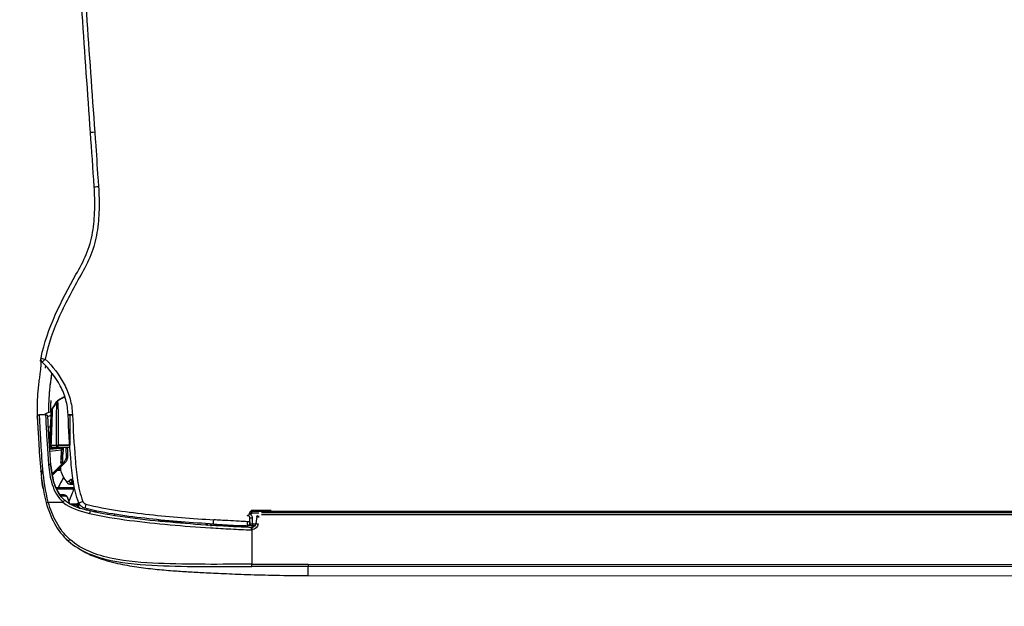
# Model space of a CAD drawing. Header units: millimetres. Extents: x 922208 to 1069538, y -182208 to -99877.
# Tile 14 of 256: x 975647 to 975903, y -180074 to -179922. Entities that reach past the tile are written whole.
import ezdxf
from ezdxf import colors
from ezdxf.entities.mleader import LeaderData, LeaderLine
from ezdxf.math import Vec2, Vec3

# ---------------------------------------------------------------- set-up
doc = ezdxf.new("R2010")
doc.units = ezdxf.units.MM
doc.header["$MEASUREMENT"] = 0
doc.layers.add('IS_KLIM Opis_Średnice', color=7, linetype='Continuous', lineweight=9)
doc.layers.add('IS_KLIM_urządzenia', color=3, linetype='Continuous')

# ---------------------------------------------------------------- blocks, each defined once
blk = doc.blocks.new('G$CFEA986A8')
at = {"layer": 'IS_KLIM_urządzenia', "linetype": 'Continuous'}
for p, q in [((2.71, 28.23), (3.1, 35.54)), ((3.1, 35.54), (3.1, 35.54)), ((3.24, 36.01), (3.24, 36.02)), ((3.24, 36.02), (3.24, 36.01)), ((2.74, 28.23), (2.74, 28.23)), ((3.03, 28.23), (3.03, 28.23)), ((4.22, 28.23), (4.22, 28.23)), ((4.55, 28.23), (4.55, 28.23)), ((2.73, 27.62), (4.82, 27.62)), ((2.74, 27.41), (5, 27.61)), ((5.25, 27.13), (2.77, 26.91)), ((3.18, 21.95), (5.57, 24.34)), ((5.93, 24.34), (3.22, 21.63)), ((5.57, 24.34), (5.44, 24.33)), ((5.57, 24.34), (5.85, 24.61)), ((5.93, 24.34), (5.57, 24.34)), ((6.02, 24.44), (5.93, 24.34)), ((46.34, 14.13), (46.34, 14)), ((50.7, 14.13), (46.34, 14.13)), ((46.52, 13.99), (46.52, 13.96)), ((46.52, 13.96), (921.55, 13.84)), ((46.52, 13.51), (46.52, 13.96)), ((48, 13.51), (46.52, 13.51)), ((47.59, 12.8), (47.38, 11.3)), ((48.58, 13.7), (919.48, 13.58)), ((919.48, 13.06), (48.58, 13.18)), ((46.64, 11.21), (47.36, 11.21)), ((46.64, 11.21), (46.64, 10.75)), ((47.11, 10.75), (46.64, 10.75)), ((46.54, 9.92), (46.54, 2.46)), ((58.74, 2.46), (909.33, 2.34)), ((58.73, 0), (909.33, -0.12)), ((909.33, 1.87), (58.74, 1.98)), ((58.74, 0), (58.74, 1.98))]:
    blk.add_line(p, q, dxfattribs=at)
for points in [[(37.64, 10.75, 0), (37.64, 10.76, 0), (37.64, 10.76, 0), (37.64, 10.77, 0), (37.64, 10.78, 0), (37.64, 10.79, 0), (37.64, 10.8, 0), (37.64, 10.81, 0), (37.64, 10.82, 0), (37.64, 10.83, 0), (37.64, 10.84, 0), (37.64, 10.84, 0), (37.65, 10.85, 0), (37.65, 10.86, 0), (37.65, 10.87, 0), (37.65, 10.88, 0), (37.65, 10.89, 0), (37.65, 10.9, 0), (37.65, 10.91, 0), (37.65, 10.92, 0), (37.65, 10.92, 0), (37.65, 10.93, 0), (37.65, 10.94, 0), (37.65, 10.95, 0), (37.65, 10.96, 0), (37.65, 10.97, 0), (37.65, 10.98, 0), (37.65, 10.99, 0), (37.65, 11, 0), (37.65, 11, 0), (37.65, 11.01, 0), (37.65, 11.02, 0), (37.65, 11.03, 0), (37.65, 11.04, 0), (37.65, 11.05, 0), (37.65, 11.06, 0), (37.65, 11.07, 0), (37.65, 11.08, 0), (37.65, 11.08, 0), (37.65, 11.09, 0), (37.65, 11.1, 0), (37.65, 11.11, 0), (37.65, 11.12, 0), (37.65, 11.13, 0), (37.66, 11.14, 0), (37.66, 11.15, 0), (37.66, 11.16, 0), (37.66, 11.16, 0), (37.66, 11.17, 0), (37.66, 11.18, 0), (37.66, 11.19, 0)], [(37.72, 10.74, 0), (37.72, 10.75, 0), (37.72, 10.76, 0), (37.72, 10.77, 0), (37.72, 10.78, 0), (37.72, 10.79, 0), (37.72, 10.79, 0), (37.72, 10.8, 0), (37.72, 10.81, 0), (37.72, 10.82, 0), (37.72, 10.83, 0), (37.73, 10.84, 0), (37.73, 10.85, 0), (37.73, 10.86, 0), (37.73, 10.87, 0), (37.73, 10.87, 0), (37.73, 10.88, 0), (37.73, 10.89, 0), (37.73, 10.9, 0), (37.73, 10.91, 0), (37.73, 10.92, 0), (37.73, 10.93, 0), (37.73, 10.94, 0), (37.73, 10.95, 0), (37.73, 10.95, 0), (37.73, 10.96, 0), (37.73, 10.97, 0), (37.73, 10.98, 0), (37.73, 10.99, 0), (37.73, 11, 0), (37.73, 11.01, 0), (37.73, 11.02, 0), (37.73, 11.03, 0), (37.73, 11.03, 0), (37.73, 11.04, 0), (37.73, 11.05, 0), (37.73, 11.06, 0), (37.73, 11.07, 0), (37.73, 11.08, 0), (37.73, 11.09, 0), (37.73, 11.1, 0), (37.73, 11.11, 0), (37.73, 11.11, 0), (37.73, 11.12, 0), (37.73, 11.13, 0), (37.74, 11.14, 0), (37.74, 11.15, 0), (37.74, 11.16, 0), (37.74, 11.17, 0), (37.74, 11.18, 0), (37.74, 11.19, 0)]]:
    blk.add_polyline3d(points, dxfattribs=at)
at = {"layer": 'IS_KLIM_urządzenia', "linetype": 'Continuous', "extrusion": (0, 0, -1)}
for centre, radius, start, end in [((-1.84, 46.94), 1, 314.7826, 11.7219), ((-0.53, 34.35), 0.5, 357.2068, 90), ((-1.83, 34.35), 0.5, 90, 177.181), ((-46.64, 11.25), 0.5, 270, 357), ((-46.39, 11.44), 1, 188, 264.2856), ((-46.39, 11.42), 1.5, 188, 264.2856)]:
    blk.add_arc(centre, radius, start, end, dxfattribs=at)
at = {"layer": 'IS_KLIM_urządzenia', "linetype": 'Continuous', "extrusion": (-1.54693e-05, -6.12303e-17, -1)}
blk.add_arc((-3.24, 28.23, -0.01), 0.498, 270, 359.4983, dxfattribs=at)
at = {"layer": 'IS_KLIM_urządzenia', "linetype": 'Continuous'}
for centre, start, end in [((2.5, 23.81), 5.1428, 5.6972), ((48.11, 12.87), 160.3327, 163.928), ((45.54, 11.27), 267.736, 0)]:
    blk.add_arc(centre, 0.5, start, end, dxfattribs=at)
for centre, major_axis, ratio, start_param, end_param in [((13.38, 84.28), (0.998, 0.07), 0.023762, 3.141593, 4.646623), ((1.84, 46.94), (0.979, -0.203), 0.056856, 3.141593, 4.651384), ((1.84, 46.94), (0.704, 0.71), 0.020204, 1.651706, 3.141593), ((7.71, 34.94), (-0.999, -0.049), 0.051256, 0, 1.514472), ((7.71, 34.9), (-0.999, -0.047), 0.051373, 0, 1.514578), ((3.38, 28.23), (0, -0.498), 0.705765, 4.721116, 6.283185), ((3.96, 27.4), (0.499, -0.033), 0.703948, 0.778487, 1.449237), ((6.36, 25.91), (0.25, 0.009), 0.004928, 6.283059, 7.845078), ((2.49, 23.87), (-0.498, -0.042), 0.40242, 3.141593, 4.712356), ((2.5, 23.81), (-0.498, -0.05), 0.399009, 3.140125, 4.706849), ((2.5, 23.81), (-0.498, -0.045), 0.399039, 3.141593, 4.710711), ((5.85, 24.61), (-0.177, 0.177), 0.009872, 3.141593, 4.709921), ((1.28, 22.79), (0.498, 0.048), 0.655613, 3.140676, 4.596546), ((6.84, 20.48), (0.38, 0.325), 0.906204, 2.398026, 3.130887), ((7.44, 20.5), (-0.376, 0.33), 0.885836, 0.804441, 2.115185), ((7.76, 20.85), (-0.367, 0.34), 0.8822, 0.840111, 2.138766), ((8.04, 20.89), (0.282, 0.413), 0.898755, 2.160862, 3.167773), ((5.72, 17.3), (0, 0.2), 0.576627, 4.721116, 6.283185), ((2.45, 15.93), (0.482, 0.133), 0.040619, 3.141593, 4.662666), ((5.63, 15.93), (-0.326, -0.379), 0.006066, 1.506881, 3.141593), ((6.49, 16.72), (0.192, 0.056), 0.184381, 5.301873, 6.283185), ((8.07, 15.3), (0, 0.2), 0.433029, 4.721116, 6.283185), ((8.86, 15.62), (0.19, -0.061), 0.210046, 2.527177, 3.153928), ((8.96, 15.32), (-0.191, 0.059), 0.212832, 4.135574, 5.657225), ((8.8, 14.85), (0.18, 0.087), 0.196125, 5.117147, 6.283185), ((9.97, 16.14), (-0.925, -0.381), 0.043497, 0, 1.508611), ((10.63, 15.55), (-0.263, -0.965), 0.021464, 4.784953, 6.283185), ((11.38, 13.51), (-0.117, -0.486), 0.019962, 3.141593, 4.771045), ((45.52, 13.53), (0.02, 0.5), 1, 3.141593, 4.708057), ((45.52, 13.53), (-0.02, -0.5), 0.999999, 0, 1.547993), ((45.57, 13.52), (-0.02, -0.5), 0.955746, 0, 1.547846), ((46.52, 13.46), (0.5, -0.017), 0.998628, 1.605655, 3.113607), ((46.52, 13.46), (-0.5, 0.017), 0.093825, 4.715665, 5.983293), ((48.08, 12.73), (0.495, -0.07), 0.051828, 3.141593, 4.719673), ((48.11, 12.87), (0.48, -0.138), 0.050296, 3.141584, 4.726878), ((39.42, 10.08), (0.996, -0.087), 0.841749, 1.62689, 2.181571), ((45.54, 11.73), (0.5, 0), 0.093428, 4.788501, 6.283185), ((46.57, 12.58), (0.499, 0.026), 0.09496, 3.141593, 4.707412), ((46.64, 11.25), (0.499, 0.026), 0.096366, 3.141593, 4.707339), ((47.87, 11.23), (0.495, -0.07), 0.051828, 3.141593, 4.719673), ((46.39, 9.94), (0, -0.5), 0.000142, 3.141593, 4.764749), ((46.54, 9.95), (0.05, -0.498), 0.005219, 3.141593, 4.764488), ((7.1, 7.87), (0.331, 0.375), 0.006851, 3.141593, 4.648558), ((46.54, 2.49), (0, 0.5), 0.000013, 3.173368, 4.660029)]:
    blk.add_ellipse(centre, major_axis=major_axis, ratio=ratio, start_param=start_param, end_param=end_param, dxfattribs=at)
at = {"layer": 'IS_KLIM_urządzenia', "linetype": 'Continuous', "extrusion": (0, 0, -1)}
for centre, major_axis, ratio, start_param, end_param in [((3.24, 28.23), (0.352, -0.352), 0.999998, 0.785397, 2.347467), ((48.58, 12.65), (-0.13, -1.08), 0.917565, 1.59215, 1.795783), ((-21.42, 382.85), (-1476.17, -4886.86), 0.031997, 4.778832, 4.778918), ((7.64, 474.84), (-1862.82, -6167.7), 0.025163, 4.780022, 4.78009), ((5.18, 514.21), (-1939.65, -6425.41), 0.026246, 4.782823, 4.782889)]:
    blk.add_ellipse(centre, major_axis=major_axis, ratio=ratio, start_param=start_param, end_param=end_param, dxfattribs=at)
at = {"layer": 'IS_KLIM_urządzenia', "linetype": 'Continuous'}
for points, degree in [([(11.56, 95.97), (10.36, 113.09), (9.16, 130.21), (7.97, 147.33)], 3), ([(8.86, 147.39), (10.07, 130.27), (11.28, 113.14), (12.48, 96.01)], 3), ([(12.48, 96.01), (11.99, 95.98), (11.56, 95.96), (11.56, 95.97)], 3), ([(12.38, 84.21), (12.11, 88.13), (11.83, 92.05), (11.56, 95.97)], 3), ([(0.77, 46.44), (0.76, 46.55), (0.76, 46.66), (0.78, 46.77)], 3), ([(0.77, 46.67), (0.75, 46.58), (0.77, 46.46)], 2), ([(0.78, 46.71), (0.77, 46.67)], 1), ([(0.77, 46.44), (0.77, 46.45), (0.77, 46.46), (0.77, 46.46)], 3), ([(1.12, 46.25), (0.98, 46.27), (0.82, 46.34), (0.77, 46.44)], 3), ([(1.81, 44.89), (1.84, 45.06), (1.87, 45.24), (1.9, 45.41)], 3), ([(4.44, 37.88), (4.99, 38.23), (5.55, 38.58), (6.17, 38.76)], 3), ([(4.44, 37.88), (4.99, 38.23), (5.55, 38.58), (6.17, 38.76)], 3), ([(4.44, 37.88), (4.95, 38.2), (5.46, 38.52), (6, 38.7)], 3), ([(4.44, 37.87), (4.94, 38.19), (5.46, 38.51), (6, 38.7)], 3), ([(6, 38.7), (5.7, 38.6), (5.4, 38.45), (5.12, 38.29)], 3), ([(6, 38.7), (5.79, 38.63), (5.59, 38.54)], 2), ([(2.99, 35.39), (2.99, 36.07), (2.97, 36.75), (2.96, 37.42)], 3), ([(3.24, 36.01), (3.59, 36.58), (3.94, 37.15), (4.28, 37.72)], 3), ([(4.28, 37.71), (3.76, 36.86), (3.24, 36)], 2), ([(4.28, 37.72), (4.28, 37.72), (4.28, 37.72), (4.28, 37.72)], 3), ([(4.29, 37.71), (4.33, 37.78), (4.38, 37.83), (4.44, 37.87)], 3), ([(4.44, 37.88), (4.44, 37.88), (4.44, 37.88), (4.44, 37.88)], 3), ([(4.44, 37.88), (4.44, 37.88), (4.44, 37.88), (4.44, 37.88)], 3), ([(5.12, 38.29), (4.79, 38.1), (4.45, 37.88)], 2), ([(1.83, 34.85), (1.4, 34.85), (0.96, 34.85), (0.53, 34.85)], 3), ([(2.31, 34.46), (2.54, 34.58), (2.78, 34.68), (3.03, 34.75)], 3), ([(2.71, 28.23), (3.1, 35.54)], 1), ([(3.1, 35.54), (2.71, 28.23)], 1), ([(3.1, 35.54), (2.71, 28.23)], 1), ([(2.81, 35.36), (2.86, 35.45), (2.91, 35.54), (2.97, 35.63)], 3), ([(3.24, 36.01), (3.16, 35.87), (3.11, 35.71), (3.1, 35.54)], 3), ([(3.1, 35.58), (3.1, 35.58)], 1), ([(3.1, 35.54), (3.1, 35.54), (3.1, 35.54), (3.1, 35.54)], 3), ([(3.1, 35.54), (3.1, 35.54), (3.1, 35.54), (3.1, 35.54)], 3), ([(0.12, 32.64), (0.12, 32.62), (0.12, 32.59), (0.12, 32.57)], 3), ([(2.92, 32.14), (2.76, 32.15), (2.6, 32.16), (2.45, 32.17)], 3), ([(2.92, 32.12), (2.76, 32.13), (2.61, 32.14), (2.45, 32.14)], 3), ([(3.24, 27.74), (2.98, 27.74), (2.74, 27.97), (2.74, 28.23)], 3), ([(3.24, 27.74), (2.98, 27.74), (2.74, 27.97), (2.74, 28.23)], 3), ([(3.24, 27.74), (2.98, 27.74), (2.75, 27.97), (2.74, 28.23)], 3), ([(3.01, 28.23), (3.4, 28.23), (3.8, 28.23), (4.2, 28.23)], 3), ([(3.03, 28.23), (3.43, 28.23), (3.82, 28.23), (4.22, 28.23)], 3), ([(3.99, 27.75), (3.99, 27.7), (3.99, 27.66), (4, 27.62)], 3), ([(4.47, 27.59), (4.48, 27.65), (4.48, 27.71), (4.49, 27.76)], 3), ([(4.81, 27.59), (4.82, 27.64), (4.82, 27.69), (4.82, 27.74)], 3), ([(4.95, 27.74), (4.95, 27.69), (4.94, 27.65), (4.94, 27.6)], 3), ([(7.11, 28.23), (7.11, 28.23)], 1), ([(5.25, 27.13), (5.19, 26.2), (5.13, 25.26), (5.07, 24.33)], 3), ([(6.61, 25.92), (6.61, 25.77), (6.62, 25.61), (6.62, 25.46)], 3), ([(6.62, 25.45), (6.62, 25.61), (6.61, 25.76), (6.61, 25.92)], 3), ([(2.47, 24.07), (2.47, 24.05), (2.48, 24.03), (2.48, 24.01)], 3), ([(2.99, 23.86), (2.99, 23.91)], 1), ([(2.99, 23.88), (2.99, 23.89), (2.99, 23.9), (2.99, 23.91)], 3), ([(3.07, 23), (3.04, 23.3), (3.01, 23.6), (2.99, 23.91)], 3), ([(6.54, 25.37), (6.57, 25.4), (6.59, 25.42), (6.62, 25.45)], 3), ([(6.62, 25.46), (6.62, 25.46), (6.62, 25.46), (6.62, 25.46)], 3), ([(6.62, 25.45), (6.62, 25.46), (6.62, 25.46), (6.62, 25.46)], 3), ([(0.78, 22.75), (0.79, 22.65), (0.8, 22.62)], 2), ([(4.39, 22.8), (4.65, 22.8), (4.92, 22.8), (5.18, 22.8)], 3), ([(5.15, 23), (4.96, 23), (4.77, 23), (4.59, 23)], 3), ([(6.36, 20.47), (5.9, 21.01), (5.56, 21.63), (5.3, 22.33)], 3), ([(1.29, 18.88), (1.16, 19.65), (1.04, 20.45), (0.94, 21.27)], 3), ([(6.48, 20.17), (6.66, 19.86), (7.06, 19.84)], 2), ([(7.29, 20.84), (7.18, 20.72), (7.08, 20.61), (6.97, 20.49)], 3), ([(7.06, 19.82), (7.74, 19.77)], 1), ([(7.39, 20.05), (7.49, 20.16), (7.6, 20.28), (7.71, 20.39)], 3), ([(7.71, 20.39), (7.78, 20.39), (7.86, 20.39), (7.93, 20.38)], 3), ([(5.61, 15.91), (7.22, 14.52), (9.31, 13.97), (11.36, 13.48)], 3), ([(11.49, 13.99), (9.53, 14.46), (7.5, 14.98), (5.96, 16.31)], 3), ([(6.61, 16.72), (6.73, 16.31), (6.86, 15.9), (7.01, 15.5)], 3), ([(7.11, 15.5), (6.95, 15.92), (6.81, 16.34), (6.68, 16.78)], 3), ([(7.51, 15.3), (7.73, 15.3), (7.94, 15.3), (8.16, 15.3)], 3), ([(8.59, 15.34), (8.64, 15.45), (8.68, 15.57), (8.71, 15.69)], 3), ([(8.82, 15.39), (8.78, 15.49), (8.74, 15.59), (8.71, 15.69)], 3), ([(8.82, 15.39), (8.8, 15.33), (8.78, 15.28), (8.77, 15.22)], 3), ([(8.92, 15.74), (8.89, 15.63), (8.85, 15.51), (8.82, 15.39)], 3), ([(8.93, 14.96), (8.99, 15.07), (9.04, 15.2), (9.08, 15.32)], 3), ([(9.21, 14.47), (9.13, 14.63), (9.05, 14.78), (8.98, 14.93)], 3), ([(9.08, 15.32), (9.1, 15.4), (9.13, 15.48), (9.15, 15.55)], 3), ([(10.84, 14.47), (10.8, 14.33), (10.76, 14.19), (10.72, 14.05)], 3), ([(12.42, 14.09), (12.38, 13.95), (12.34, 13.81)], 2), ([(12.41, 13.79), (12.43, 13.89), (12.46, 13.98), (12.48, 14.08)], 3), ([(12.7, 14.03), (12.67, 13.94), (12.65, 13.84), (12.63, 13.74)], 3), ([(12.84, 13.7), (12.86, 13.8), (12.89, 13.89), (12.91, 13.99)], 3), ([(16.78, 13.3), (16.75, 13.18), (16.72, 13.05), (16.69, 12.93)], 3), ([(46.34, 14.13), (46.34, 14.13), (46.34, 14.13), (46.34, 14.13)], 3), ([(46.52, 13.51), (46.52, 13.49), (46.52, 13.47), (46.52, 13.45)], 3), ([(38.2, 11.15), (38.2, 11.15), (38.23, 11.58), (38.26, 12.08)], 3), ([(38.51, 11.12), (38.5, 11.02), (38.49, 10.92), (38.48, 10.82)], 3), ([(39.02, 11.1), (39.26, 11.09), (39.51, 11.07), (39.75, 11.06)], 3), ([(43.76, 10.85), (44.25, 10.85), (44.75, 10.84), (45.24, 10.83)], 3), ([(46.39, 10.83), (46.18, 10.83), (45.97, 10.83), (45.75, 10.83)], 3), ([(46.49, 10.45), (46.45, 10.45), (46.42, 10.44), (46.39, 10.44)], 3), ([(6.63, 7.62), (6.47, 7.76), (6.31, 7.91), (6.16, 8.07)], 3), ([(46.54, 2.46), (50.6, 2.46), (54.67, 2.46), (58.74, 2.46)], 3), ([(58.74, 2.46), (58.74, 2.21), (58.74, 1.99), (58.74, 1.98)], 3)]:
    blk.add_open_spline(points, degree=degree, dxfattribs=at)
for points, knots in [([(12.48, 96.01), (12.48, 96.01), (12.48, 96.01), (12.53, 95.35), (12.58, 94.68), (12.81, 91.36), (13, 88.7), (13.23, 85.45), (13.27, 84.85), (13.31, 84.26)], [0, 0, 0, 0, 0.000005, 0.000005, 0.169628, 0.169628, 0.84812, 0.84812, 1, 1, 1, 1]), ([(0.86, 47.14), (2.21, 53.63), (5.22, 59.45), (9.22, 66.61), (10.01, 68.05), (11.28, 71.07), (11.73, 72.68), (12.3, 75.96), (12.44, 77.6), (12.52, 80.9), (12.49, 82.59), (12.38, 84.21)], [0, 0, 0, 0, 0.5, 0.5, 0.625, 0.625, 0.75, 0.75, 0.875, 0.875, 1, 1, 1, 1]), ([(13.31, 84.26), (13.43, 82.58), (13.45, 80.92), (13.38, 77.59), (13.25, 75.94), (12.69, 72.64), (12.26, 71.01), (11.03, 67.94), (10.25, 66.49), (7.83, 62.15), (6.23, 59.26), (3.53, 53.27), (2.44, 50.17), (1.77, 46.9)], [0, 0, 0, 0, 0.125, 0.125, 0.25, 0.25, 0.375, 0.375, 0.5, 0.5, 0.75, 0.75, 1, 1, 1, 1]), ([(0.79, 46.38), (0.81, 46.35), (0.83, 46.15), (0.82, 45.56), (0.75, 44.68), (0.59, 43.52), (0.41, 42.19), (0.23, 40.79), (0.06, 38.91), (-0.02, 36.7), (0.03, 34.49), (0.09, 33.16), (0.12, 32.58)], [0, 0, 0, 0, 0.12885, 0.245282, 0.335122, 0.40726, 0.471799, 0.536509, 0.604482, 0.745543, 0.884733, 1, 1, 1, 1]), ([(6.71, 34.89), (6.66, 35.97), (6.51, 37.05), (5.93, 39.13), (5.52, 40.14), (4.02, 42.98), (2.67, 44.7), (1.13, 46.23)], [0, 0, 0, 0, 0.25, 0.25, 0.5, 0.5, 1, 1, 1, 1]), ([(1.77, 46.9), (3.4, 45.28), (4.82, 43.46), (6.4, 40.45), (6.84, 39.38), (7.45, 37.17), (7.6, 36.03), (7.65, 34.88)], [0, 0, 0, 0, 0.5, 0.5, 0.75, 0.75, 1, 1, 1, 1]), ([(3.15, 43.79), (3.12, 43.57), (3.04, 42.96), (2.88, 41.81), (2.7, 40.4), (2.54, 38.56), (2.49, 36.85), (2.5, 35.65), (2.51, 35.23)], [0, 0, 0, 0, 0.089993, 0.237107, 0.37975, 0.527052, 0.833503, 1, 1, 1, 1]), ([(3.13, 43.63), (3.06, 43.24), (2.83, 41.75), (2.67, 40.26), (2.59, 39.15)], [0, 0, 0, 0, 0.261547, 1, 1, 1, 1]), ([(3.01, 37.92), (3, 37.79), (2.99, 37.66), (2.97, 37.49), (2.97, 37.46), (2.96, 37.42)], [0, 0, 0, 0, 0.794972, 0.794972, 1, 1, 1, 1]), ([(3.24, 36.01), (3.49, 36.42), (3.74, 36.82), (4.08, 37.39), (4.18, 37.55), (4.28, 37.72)], [0, 0, 0, 0, 0.711043, 0.711043, 1, 1, 1, 1]), ([(3.24, 36.01), (3.5, 36.43), (3.75, 36.85), (4.1, 37.41), (4.19, 37.57), (4.28, 37.72)], [0, 0, 0, 0, 0.731926, 0.731926, 1, 1, 1, 1]), ([(4.29, 37.71), (3.97, 37.19), (3.65, 36.67), (3.3, 36.1), (3.27, 36.06), (3.24, 36.01)], [0, 0, 0, 0, 0.917621, 0.917621, 1, 1, 1, 1]), ([(4.2, 28.23), (4.2, 29.24), (4.2, 30.24), (4.21, 32.24), (4.2, 33.27), (4.22, 35.2), (4.25, 36.11), (4.29, 37.36), (4.3, 37.7), (4.29, 37.71)], [0, 0, 0, 0, 0.25, 0.25, 0.5, 0.5, 0.75, 0.75, 1, 1, 1, 1]), ([(4.28, 37.72), (4.28, 37.72), (4.28, 37.72), (4.28, 37.72), (4.28, 37.72), (4.28, 37.72)], [0, 0, 0, 0, 0.500001, 0.500001, 1, 1, 1, 1]), ([(4.45, 37.88), (4.45, 37.88), (4.43, 37.87), (4.42, 37.86), (4.4, 37.84), (4.37, 37.82), (4.35, 37.8), (4.32, 37.76), (4.29, 37.72), (4.29, 37.72)], [0, 0, 0, 0, 0.029241, 0.088276, 0.151647, 0.25725, 0.525964, 0.992323, 1, 1, 1, 1]), ([(4.44, 37.88), (4.44, 37.88), (4.44, 37.88), (4.44, 37.88), (4.44, 37.88), (4.44, 37.88)], [0, 0, 0, 0, 0.593674, 0.593674, 1, 1, 1, 1]), ([(4.44, 37.87), (4.45, 37.85), (4.46, 37.53), (4.52, 36.29), (4.55, 35.36), (4.57, 33.39), (4.56, 32.34), (4.56, 30.29), (4.55, 29.26), (4.55, 28.23)], [0, 0, 0, 0, 0.25, 0.25, 0.5, 0.5, 0.75, 0.75, 1, 1, 1, 1]), ([(0.03, 34.32), (0.03, 34.32), (0.05, 33.82), (0.16, 31.93), (0.24, 30.52), (0.46, 27.06), (0.57, 24.97), (1, 20.5), (1.33, 18.12), (1.97, 15.8)], [0, 0, 0, 0, 0.25, 0.25, 0.5, 0.5, 0.75, 0.75, 1, 1, 1, 1]), ([(2.43, 15.91), (1.79, 18.29), (1.47, 20.73), (1.05, 25.3), (0.94, 27.43), (0.73, 30.97), (0.65, 32.4), (0.55, 34.34), (0.52, 34.85), (0.53, 34.85)], [0, 0, 0, 0, 0.25, 0.25, 0.5, 0.5, 0.75, 0.75, 1, 1, 1, 1]), ([(3.08, 35.41), (2.6, 35.32), (2.12, 35.16), (1.64, 34.89), (1.62, 34.88), (1.59, 34.86)], [0, 0, 0, 0, 0.948448, 0.948448, 1, 1, 1, 1]), ([(1.83, 34.85), (1.83, 34.85), (1.87, 33.81), (2.08, 30.02), (2.21, 27.26), (2.47, 24.07)], [0, 0, 0, 0, 0.5, 0.5, 1, 1, 1, 1]), ([(2.99, 23.91), (2.73, 26.99), (2.59, 29.69), (2.38, 33.37), (2.33, 34.37), (2.33, 34.37)], [0, 0, 0, 0, 0.500106, 0.500106, 1, 1, 1, 1]), ([(2.71, 28.23), (2.79, 29.71), (2.87, 31.19), (2.97, 33.03), (2.98, 33.41), (3.02, 34.12), (3.04, 34.46), (3.08, 35.26), (3.1, 35.51), (3.1, 35.54)], [0, 0, 0, 0, 0.5, 0.5, 0.625, 0.625, 0.75, 0.75, 1, 1, 1, 1]), ([(3.24, 36.01), (3.24, 35.99), (3.25, 35.75), (3.24, 34.97), (3.24, 34.63), (3.22, 33.9), (3.2, 33.49), (3.13, 31.47), (3.07, 29.85), (3.01, 28.23)], [0, 0, 0, 0, 0.25, 0.25, 0.375, 0.375, 0.5, 0.5, 1, 1, 1, 1]), ([(3.25, 36.01), (3.24, 36), (3.2, 35.94), (3.15, 35.84), (3.12, 35.72), (3.11, 35.65), (3.1, 35.62), (3.1, 35.62), (3.1, 35.62), (3.1, 35.62), (3.1, 35.61), (3.18, 36.23), (3.09, 35.5), (3.1, 35.58), (3.1, 35.58)], [0, 0, 0, 0, 0.004098, 0.020773, 0.033488, 0.040418, 0.042471, 0.042689, 0.042703, 0.042705, 0.042705, 0.045311, 0.81751, 1, 1, 1, 1]), ([(3.1, 35.54), (3.1, 35.58), (3.1, 35.55), (3.1, 35.54), (3.1, 35.54), (3.1, 35.54)], [0, 0, 0, 0, 0.5, 0.5, 1, 1, 1, 1]), ([(3.1, 35.54), (3.1, 35.54), (3.1, 35.54), (3.1, 35.54), (3.1, 35.54), (3.1, 35.54)], [0, 0, 0, 0, 0.501823, 0.501823, 1, 1, 1, 1]), ([(3.1, 35.54), (3.1, 35.54), (3.1, 35.54), (3.1, 35.54), (3.1, 35.54), (3.1, 35.54)], [0, 0, 0, 0, 0.497529, 0.497529, 1, 1, 1, 1]), ([(3.24, 36.01), (3.24, 36.01), (3.24, 36.01), (3.24, 36.01), (3.24, 36.01), (3.24, 36.01)], [0, 0, 0, 0, 0.266653, 0.266653, 1, 1, 1, 1]), ([(3.24, 36.01), (3.24, 36.01), (3.24, 36.01), (3.24, 36.01), (3.24, 36.01), (3.24, 36.01), (3.24, 36.01), (3.24, 36.01)], [0, 0, 0, 0, 0.156997, 0.156997, 0.784985, 0.784985, 1, 1, 1, 1]), ([(6.71, 34.85), (6.71, 34.85), (6.71, 34.85), (6.71, 34.86), (6.71, 34.88), (6.71, 34.89)], [0, 0, 0, 0, 0.001471, 0.001471, 1, 1, 1, 1]), ([(9.05, 15.75), (8.42, 17.27), (8.08, 18.84), (7.57, 22), (7.42, 23.6), (7.06, 28.42), (6.86, 31.65), (6.71, 34.85)], [0, 0, 0, 0, 0.25, 0.25, 0.5, 0.5, 1, 1, 1, 1]), ([(7.11, 34.81), (7.11, 34.78), (7.11, 34.74), (7.11, 33.65), (7.11, 32.55), (7.11, 30.39), (7.11, 29.31), (7.11, 28.23)], [0, 0, 0, 0, 0.017199, 0.017199, 0.508599, 0.508599, 1, 1, 1, 1]), ([(7.65, 34.88), (7.65, 34.88), (7.65, 34.88), (7.65, 34.87), (7.66, 34.86), (7.66, 34.84)], [0, 0, 0, 0, 0.001414, 0.001414, 1, 1, 1, 1]), ([(7.66, 34.84), (7.81, 31.68), (8, 28.52), (8.36, 23.79), (8.5, 22.21), (8.99, 19.1), (9.32, 17.56), (9.93, 16.07)], [0, 0, 0, 0, 0.5, 0.5, 0.75, 0.75, 1, 1, 1, 1]), ([(0.12, 32.67), (0.12, 32.66), (0.12, 32.66), (0.12, 32.65), (0.12, 32.65), (0.12, 32.64), (0.12, 32.64), (0.12, 32.64)], [0, 0, 0, 0, 0.491862, 0.491862, 0.745898, 0.745898, 1, 1, 1, 1]), ([(2.71, 28.23), (2.71, 28.23), (2.73, 28.23), (2.81, 28.23), (2.86, 28.23), (2.96, 28.23), (2.98, 28.23), (3.01, 28.23)], [0, 0, 0, 0, 0.429968, 0.429968, 0.860069, 0.860069, 1, 1, 1, 1]), ([(2.74, 28.23), (2.74, 28.23), (2.75, 28.23), (2.8, 28.23), (2.84, 28.23), (2.94, 28.23), (2.98, 28.23), (3.03, 28.23)], [0, 0, 0, 0, 0.311909, 0.311909, 0.74389, 0.74389, 1, 1, 1, 1]), ([(3.38, 27.74), (3.34, 27.74), (3.31, 27.74), (3.27, 27.74), (3.25, 27.74), (3.24, 27.74), (3.24, 27.74), (3.24, 27.74)], [0, 0, 0, 0, 0.429844, 0.429844, 0.859217, 0.859217, 1, 1, 1, 1]), ([(4.56, 27.74), (4.44, 27.74), (4.31, 27.74), (4.06, 27.74), (3.93, 27.74), (3.66, 27.74), (3.52, 27.74), (3.38, 27.74)], [0, 0, 0, 0, 0.316882, 0.316882, 0.640659, 0.640659, 1, 1, 1, 1]), ([(4.2, 28.23), (4.24, 28.23), (4.29, 28.23), (4.39, 28.23), (4.44, 28.23), (4.52, 28.23), (4.53, 28.23), (4.55, 28.23)], [0, 0, 0, 0, 0.437327, 0.437327, 0.874715, 0.874715, 1, 1, 1, 1]), ([(4.56, 27.74), (4.51, 27.74), (4.42, 27.76), (4.31, 27.88), (4.24, 28.04), (4.23, 28.17), (4.22, 28.23)], [0, 0, 0, 0, 0.28901, 0.499661, 0.756628, 1, 1, 1, 1]), ([(4.22, 28.23), (4.27, 28.23), (4.37, 28.23), (4.49, 28.23), (4.55, 28.23)], [0, 0, 0, 0, 0.500276, 1, 1, 1, 1]), ([(4.56, 27.74), (4.56, 27.74), (4.56, 27.74), (4.56, 27.75), (4.56, 27.76), (4.56, 27.78), (4.56, 27.8), (4.55, 27.84), (4.55, 27.86), (4.55, 27.9), (4.55, 27.93), (4.55, 27.98), (4.55, 28.01), (4.55, 28.1), (4.55, 28.16), (4.55, 28.23)], [0, 0, 0, 0, 0.125, 0.125, 0.25, 0.25, 0.375, 0.375, 0.5, 0.5, 0.625, 0.625, 0.75, 0.75, 1, 1, 1, 1]), ([(4.55, 28.23), (4.95, 28.23), (5.36, 28.23), (5.99, 28.23), (6.21, 28.23), (6.62, 28.23), (6.8, 28.23), (7.03, 28.23), (7.07, 28.23), (7.11, 28.23)], [0, 0, 0, 0, 0.474817, 0.474817, 0.737386, 0.737386, 0.953021, 0.953021, 1, 1, 1, 1]), ([(7.11, 28.23), (6.67, 28.23), (6.22, 28.23), (5.37, 28.23), (4.96, 28.23), (4.55, 28.23)], [0, 0, 0, 0, 0.51841, 0.51841, 1, 1, 1, 1]), ([(7.11, 27.74), (7.03, 27.74), (6.94, 27.74), (6.49, 27.74), (6.13, 27.74), (5.36, 27.74), (4.96, 27.74), (4.56, 27.74)], [0, 0, 0, 0, 0.097737, 0.097737, 0.528149, 0.528149, 1, 1, 1, 1]), ([(5.22, 24.33), (5.23, 24.5), (5.24, 24.66), (5.29, 25.49), (5.34, 26.16), (5.4, 27.13), (5.42, 27.43), (5.44, 27.74)], [0, 0, 0, 0, 0.146562, 0.146562, 0.73281, 0.73281, 1, 1, 1, 1]), ([(5.66, 27.74), (5.61, 26.91), (5.55, 26.08), (5.48, 24.95), (5.46, 24.64), (5.44, 24.33)], [0, 0, 0, 0, 0.72849, 0.72849, 1, 1, 1, 1]), ([(6.36, 25.91), (6.35, 26.08), (6.35, 26.24), (6.33, 26.85), (6.31, 27.29), (6.3, 27.74)], [0, 0, 0, 0, 0.274035, 0.274035, 1, 1, 1, 1]), ([(6.54, 27.74), (6.55, 27.64), (6.55, 27.54), (6.57, 26.93), (6.59, 26.42), (6.61, 25.92)], [0, 0, 0, 0, 0.164291, 0.164291, 1, 1, 1, 1]), ([(5, 27.61), (5.04, 27.61), (5.07, 27.6), (5.13, 27.56), (5.16, 27.53), (5.21, 27.45), (5.22, 27.41), (5.24, 27.31), (5.25, 27.26), (5.25, 27.18), (5.25, 27.15), (5.25, 27.13)], [0, 0, 0, 0, 0.247479, 0.247479, 0.496795, 0.496795, 0.717384, 0.717384, 0.907765, 0.907765, 1, 1, 1, 1]), ([(5.85, 24.61), (5.99, 24.75), (6.1, 24.92), (6.27, 25.27), (6.33, 25.46), (6.36, 25.74), (6.36, 25.83), (6.36, 25.91)], [0, 0, 0, 0, 0.410681, 0.410681, 0.822529, 0.822529, 1, 1, 1, 1]), ([(6.61, 25.92), (6.61, 25.82), (6.61, 25.72), (6.57, 25.4), (6.51, 25.18), (6.33, 24.81), (6.22, 24.65), (6.07, 24.48), (6.05, 24.46), (6.02, 24.44)], [0, 0, 0, 0, 0.177731, 0.177731, 0.59018, 0.59018, 0.940555, 0.940555, 1, 1, 1, 1]), ([(2.48, 24.01), (2.6, 22.61), (2.81, 21.15), (3.72, 18.3), (4.46, 16.92), (5.61, 15.91)], [0, 0, 0, 0, 0.5, 0.5, 1, 1, 1, 1]), ([(2.99, 23.85), (3, 23.81), (3, 23.77), (3.01, 23.64), (3.02, 23.54), (3.05, 23.29), (3.07, 23.13), (3.12, 22.73), (3.15, 22.48), (3.24, 21.89), (3.31, 21.55), (3.54, 20.47), (3.75, 19.74), (4.26, 18.52), (4.52, 18.02), (4.84, 17.55)], [0, 0, 0, 0, 0.01825, 0.01825, 0.060304, 0.060304, 0.132525, 0.132525, 0.246095, 0.246095, 0.402611, 0.402611, 0.74532, 0.74532, 1, 1, 1, 1]), ([(5.96, 16.31), (4.87, 17.25), (4.17, 18.54), (3.31, 21.19), (3.11, 22.55), (2.99, 23.85)], [0, 0, 0, 0, 0.5, 0.5, 1, 1, 1, 1]), ([(5.22, 24.33), (5.2, 24.33), (5.19, 24.33), (5.14, 24.33), (5.1, 24.33), (5.07, 24.33)], [0, 0, 0, 0, 0.325415, 0.325415, 1, 1, 1, 1]), ([(5.44, 24.33), (5.41, 24.33), (5.38, 24.33), (5.33, 24.33), (5.3, 24.33), (5.26, 24.33), (5.24, 24.33), (5.22, 24.33), (5.22, 24.33), (5.22, 24.33)], [0, 0, 0, 0, 0.315815, 0.315815, 0.631664, 0.631664, 0.946964, 0.946964, 1, 1, 1, 1]), ([(0.78, 22.75), (0.79, 22.7), (0.79, 22.67), (0.8, 22.61), (0.8, 22.59), (0.8, 22.57), (0.8, 22.57), (0.8, 22.59), (0.8, 22.6), (0.8, 22.61)], [0, 0, 0, 0, 0.272721, 0.272721, 0.545029, 0.545029, 0.816327, 0.816327, 1, 1, 1, 1]), ([(0.8, 22.62), (0.8, 22.61), (0.8, 22.58), (0.8, 22.58), (0.8, 22.57), (0.8, 22.56), (0.8, 22.55), (0.81, 22.53), (0.82, 22.47), (0.86, 22.37), (0.95, 22.25), (1.09, 22.16), (1.21, 22.12), (1.28, 22.13), (1.28, 22.13)], [0, 0, 0, 0, 0.067693, 0.176783, 0.191923, 0.20101, 0.210642, 0.23464, 0.289457, 0.395964, 0.591763, 0.776207, 0.974695, 1, 1, 1, 1]), ([(5.76, 21.33), (5.6, 21.04), (5.45, 20.74), (5.04, 19.97), (4.79, 19.48), (4.54, 19)], [0, 0, 0, 0, 0.379029, 0.379029, 1, 1, 1, 1]), ([(5.3, 22.33), (5.24, 22.47), (5.2, 22.67), (5.14, 23.06), (5.12, 23.23), (5.11, 23.41)], [0, 0, 0, 0, 0.624288, 0.624288, 1, 1, 1, 1]), ([(6.97, 20.49), (6.88, 20.38), (6.78, 20.33), (6.57, 20.3), (6.46, 20.36), (6.36, 20.47)], [0, 0, 0, 0, 0.456839, 0.456839, 1, 1, 1, 1]), ([(7.06, 19.82), (7.08, 19.82), (7.09, 19.82), (7.2, 19.84), (7.3, 19.92), (7.39, 20.05)], [0, 0, 0, 0, 0.174867, 0.174867, 1, 1, 1, 1]), ([(7.29, 20.84), (7.3, 20.84), (7.3, 20.85), (7.35, 20.89), (7.4, 20.91), (7.49, 20.91), (7.53, 20.9), (7.57, 20.87)], [0, 0, 0, 0, 0.062565, 0.062565, 0.548357, 0.548357, 1, 1, 1, 1]), ([(7.91, 20), (7.87, 20.01), (7.82, 20.01), (7.65, 20.02), (7.52, 20.03), (7.39, 20.05)], [0, 0, 0, 0, 0.263267, 0.263267, 1, 1, 1, 1]), ([(7.95, 19), (7.84, 19), (7.73, 19), (7.18, 19), (6.75, 19), (6.13, 19), (5.95, 19), (5.2, 19), (4.63, 19), (4.07, 19)], [0, 0, 0, 0, 0.084494, 0.084494, 0.422472, 0.422472, 0.560579, 0.560579, 1, 1, 1, 1]), ([(4.15, 18.8), (4.53, 18.8), (4.9, 18.8), (5.72, 18.8), (6.16, 18.8), (6.86, 18.8), (7.12, 18.8), (7.57, 18.8), (7.77, 18.8), (7.97, 18.8)], [0, 0, 0, 0, 0.296997, 0.296997, 0.640532, 0.640532, 0.845161, 0.845161, 1, 1, 1, 1]), ([(5.72, 17.5), (5.61, 17.5), (5.5, 17.5), (5.23, 17.5), (5.05, 17.5), (4.88, 17.5)], [0, 0, 0, 0, 0.390013, 0.390013, 1, 1, 1, 1]), ([(5.03, 17.3), (5.22, 17.3), (5.41, 17.3), (5.68, 17.3), (5.76, 17.3), (5.84, 17.3)], [0, 0, 0, 0, 0.696556, 0.696556, 1, 1, 1, 1]), ([(6.68, 16.78), (6.65, 16.88), (6.61, 16.98), (6.49, 17.14), (6.42, 17.22), (6.27, 17.35), (6.17, 17.4), (5.96, 17.48), (5.84, 17.5), (5.72, 17.5)], [0, 0, 0, 0, 0.230955, 0.230955, 0.455697, 0.455697, 0.706422, 0.706422, 1, 1, 1, 1]), ([(5.84, 17.3), (5.93, 17.3), (6.03, 17.28), (6.2, 17.22), (6.27, 17.18), (6.4, 17.08), (6.45, 17.02), (6.54, 16.88), (6.58, 16.81), (6.61, 16.72)], [0, 0, 0, 0, 0.299295, 0.299295, 0.552236, 0.552236, 0.775182, 0.775182, 1, 1, 1, 1]), ([(7.97, 18.8), (7.8, 18.37), (7.62, 17.93), (7.27, 17.03), (7.09, 16.55), (6.91, 16.08)], [0, 0, 0, 0, 0.478968, 0.478968, 1, 1, 1, 1]), ([(1.97, 15.8), (2.4, 14.23), (2.97, 12.73), (4.54, 9.9), (5.54, 8.58), (6.77, 7.49)], [0, 0, 0, 0, 0.5, 0.5, 1, 1, 1, 1]), ([(7.08, 7.84), (5.89, 8.89), (4.93, 10.17), (3.41, 12.92), (2.85, 14.38), (2.43, 15.91)], [0, 0, 0, 0, 0.5, 0.5, 1, 1, 1, 1]), ([(2.43, 15.91), (3.38, 15.91), (4.33, 15.91), (5.39, 15.91), (5.5, 15.91), (5.61, 15.91)], [0, 0, 0, 0, 0.894615, 0.894615, 1, 1, 1, 1]), ([(8.07, 15.5), (7.95, 15.5), (7.83, 15.5), (7.52, 15.5), (7.32, 15.5), (7.13, 15.5)], [0, 0, 0, 0, 0.379834, 0.379834, 1, 1, 1, 1]), ([(8.98, 14.93), (8.93, 15.03), (8.86, 15.13), (8.71, 15.28), (8.62, 15.34), (8.42, 15.44), (8.31, 15.48), (8.16, 15.5), (8.12, 15.5), (8.07, 15.5)], [0, 0, 0, 0, 0.291856, 0.291856, 0.579131, 0.579131, 0.886367, 0.886367, 1, 1, 1, 1]), ([(8.16, 15.3), (8.19, 15.3), (8.23, 15.3), (8.35, 15.28), (8.44, 15.26), (8.6, 15.18), (8.67, 15.13), (8.79, 15), (8.84, 14.93), (8.88, 14.85)], [0, 0, 0, 0, 0.114875, 0.114875, 0.424433, 0.424433, 0.71152, 0.71152, 1, 1, 1, 1]), ([(8.98, 14.93), (9.03, 14.82), (9.09, 14.7), (9.17, 14.55), (9.19, 14.51), (9.21, 14.48)], [0, 0, 0, 0, 0.758703, 0.758703, 1, 1, 1, 1]), ([(10.37, 14.59), (10.22, 14.63), (10.07, 14.69), (9.73, 14.88), (9.55, 15.02), (9.25, 15.35), (9.13, 15.55), (9.05, 15.75)], [0, 0, 0, 0, 0.262451, 0.262451, 0.631307, 0.631307, 1, 1, 1, 1]), ([(9.93, 16.07), (9.97, 15.97), (10.03, 15.87), (10.18, 15.7), (10.27, 15.63), (10.44, 15.54), (10.52, 15.51), (10.59, 15.49)], [0, 0, 0, 0, 0.368676, 0.368676, 0.737518, 0.737518, 1, 1, 1, 1]), ([(10.59, 15.49), (12.85, 14.87), (15.14, 14.47), (19.73, 13.76), (22.04, 13.48), (28.97, 12.72), (33.62, 12.36), (38.26, 12.08)], [0, 0, 0, 0, 0.25, 0.25, 0.5, 0.5, 1, 1, 1, 1]), ([(38.2, 11.15), (33.53, 11.44), (28.86, 11.8), (21.88, 12.56), (19.56, 12.85), (14.94, 13.56), (12.64, 13.97), (10.37, 14.59)], [0, 0, 0, 0, 0.5, 0.5, 0.75, 0.75, 1, 1, 1, 1]), ([(11.36, 13.48), (14.22, 12.79), (17.12, 12.35), (22.95, 11.58), (25.87, 11.28), (31.72, 10.75), (34.65, 10.54), (39.05, 10.26), (40.52, 10.18), (43.45, 10.02), (44.92, 9.92), (46.39, 9.92)], [0, 0, 0, 0, 0.25, 0.25, 0.5, 0.5, 0.75, 0.75, 0.875, 0.875, 1, 1, 1, 1]), ([(46.39, 10.44), (44.92, 10.44), (43.46, 10.55), (40.54, 10.7), (39.08, 10.78), (34.7, 11.06), (31.78, 11.28), (25.95, 11.8), (23.04, 12.1), (17.23, 12.87), (14.34, 13.31), (11.49, 13.99)], [0, 0, 0, 0, 0.125, 0.125, 0.25, 0.25, 0.5, 0.5, 0.75, 0.75, 1, 1, 1, 1]), ([(46.04, 12.68), (46.04, 12.69), (46.03, 12.7), (46.01, 12.77), (45.98, 12.81), (45.9, 12.9), (45.86, 12.93), (45.76, 12.99), (45.71, 13.01), (45.63, 13.02), (45.61, 13.02), (45.59, 13.02)], [0, 0, 0, 0, 0.061755, 0.061755, 0.342553, 0.342553, 0.621501, 0.621501, 0.898216, 0.898216, 1, 1, 1, 1]), ([(46.52, 13.99), (46.46, 13.99), (46.41, 13.98), (46.3, 13.94), (46.25, 13.91), (46.16, 13.84), (46.13, 13.8), (46.07, 13.7), (46.04, 13.65), (46.03, 13.56), (46.02, 13.53), (46.02, 13.5)], [0, 0, 0, 0, 0.217569, 0.217569, 0.437754, 0.437754, 0.661951, 0.661951, 0.88823, 0.88823, 1, 1, 1, 1]), ([(46.02, 13.5), (46.02, 13.5), (46.02, 13.5), (46.02, 13.5), (46.02, 13.5), (46.02, 13.49)], [0, 0, 0, 0, 0.709938, 0.709938, 1, 1, 1, 1]), ([(46.04, 13.49), (46.05, 13.49), (46.05, 13.49), (46.07, 13.48), (46.1, 13.48), (46.16, 13.47), (46.19, 13.47), (46.26, 13.46), (46.31, 13.45), (46.41, 13.45), (46.47, 13.45), (46.52, 13.45)], [0, 0, 0, 0, 0.054361, 0.054361, 0.324109, 0.324109, 0.492664, 0.492664, 0.757067, 0.757067, 1, 1, 1, 1]), ([(46.24, 13.21), (46.29, 13.25), (46.34, 13.29), (46.43, 13.37), (46.47, 13.4), (46.51, 13.44), (46.52, 13.44), (46.52, 13.45)], [0, 0, 0, 0, 0.516625, 0.516625, 0.987493, 0.987493, 1, 1, 1, 1]), ([(46.24, 13.21), (46.27, 13.19), (46.29, 13.17), (46.39, 13.06), (46.45, 12.96), (46.54, 12.75), (46.56, 12.64), (46.57, 12.53)], [0, 0, 0, 0, 0.128768, 0.128768, 0.564386, 0.564386, 1, 1, 1, 1]), ([(46.34, 14), (46.4, 14), (46.46, 14), (46.52, 13.99), (46.52, 13.99), (46.52, 13.99)], [0, 0, 0, 0, 0.980312, 0.980312, 1, 1, 1, 1]), ([(26.23, 12.1), (26.23, 12.1), (27.71, 11.94), (30.67, 11.69), (31.17, 11.65), (31.69, 11.61)], [0, 0, 0, 0, 0.843393, 0.843393, 1, 1, 1, 1]), ([(38.2, 11.15), (39.21, 11.09), (40.23, 11.03), (42.04, 10.93), (42.83, 10.89), (44.26, 10.83), (44.89, 10.8), (45.52, 10.77)], [0, 0, 0, 0, 0.415101, 0.415101, 0.741354, 0.741354, 1, 1, 1, 1]), ([(45.58, 11.68), (44.96, 11.71), (44.35, 11.74), (42.93, 11.81), (42.13, 11.85), (40.31, 11.96), (39.29, 12.02), (38.27, 12.08)], [0, 0, 0, 0, 0.252696, 0.252696, 0.581919, 0.581919, 1, 1, 1, 1]), ([(39.44, 10.92), (40.46, 10.91), (41.48, 10.89), (42.88, 10.87), (43.26, 10.86), (43.64, 10.86)], [0, 0, 0, 0, 0.726317, 0.726317, 1, 1, 1, 1]), ([(45.24, 10.83), (45.24, 10.82), (45.24, 10.81), (45.25, 10.72), (45.25, 10.63), (45.25, 10.52), (45.25, 10.51), (45.25, 10.5)], [0, 0, 0, 0, 0.096435, 0.096435, 0.929868, 0.929868, 1, 1, 1, 1]), ([(45.52, 10.77), (45.52, 10.77), (45.52, 10.78), (45.53, 10.8), (45.53, 10.84), (45.54, 10.93), (45.55, 10.97), (45.55, 11.08), (45.56, 11.17), (45.57, 11.37), (45.57, 11.47), (45.57, 11.62), (45.58, 11.65), (45.58, 11.68)], [0, 0, 0, 0, 0.104471, 0.104471, 0.333219, 0.333219, 0.476288, 0.476288, 0.705049, 0.705049, 0.934054, 0.934054, 1, 1, 1, 1]), ([(46.04, 11.27), (46.04, 11.27), (46.04, 11.28), (46.04, 11.29), (46.04, 11.31), (46.04, 11.35), (46.04, 11.37), (46.04, 11.43), (46.04, 11.47), (46.04, 11.57), (46.04, 11.62), (46.04, 11.7), (46.04, 11.71), (46.04, 11.73)], [0, 0, 0, 0, 0.101232, 0.101232, 0.330942, 0.330942, 0.474618, 0.474618, 0.704242, 0.704242, 0.933906, 0.933906, 1, 1, 1, 1]), ([(46.14, 11.23), (46.12, 11.56), (46.1, 11.89), (46.08, 12.33), (46.07, 12.44), (46.07, 12.55)], [0, 0, 0, 0, 0.752617, 0.752617, 1, 1, 1, 1]), ([(46.39, 10.44), (46.44, 10.44), (46.49, 10.45), (46.66, 10.47), (46.77, 10.51), (46.98, 10.63), (47.07, 10.71), (47.22, 10.88), (47.28, 10.99), (47.32, 11.1)], [0, 0, 0, 0, 0.117134, 0.117134, 0.393716, 0.393716, 0.693983, 0.693983, 1, 1, 1, 1]), ([(46.57, 12.53), (46.58, 12.2), (46.6, 11.87), (46.62, 11.42), (46.63, 11.32), (46.64, 11.21)], [0, 0, 0, 0, 0.752217, 0.752217, 1, 1, 1, 1]), ([(46.39, 9.92), (46.44, 9.92), (46.49, 9.92), (46.54, 9.92), (46.54, 9.92), (46.54, 9.92)], [0, 0, 0, 0, 0.999599, 0.999599, 1, 1, 1, 1]), ([(6.77, 7.49), (9.32, 5.24), (12.68, 4), (19.31, 2.6), (22.71, 2.33), (32.91, 1.87), (39.73, 1.99), (46.54, 1.99)], [0, 0, 0, 0, 0.25, 0.25, 0.5, 0.5, 1, 1, 1, 1]), ([(46.54, 2.46), (39.78, 2.46), (33.03, 2.35), (22.91, 2.79), (19.53, 3.05), (12.95, 4.41), (9.66, 5.57), (7.08, 7.84)], [0, 0, 0, 0, 0.5, 0.5, 0.75, 0.75, 1, 1, 1, 1]), ([(9.37, 5.63), (9.49, 5.56), (10.61, 4.91), (13.28, 3.72), (17.38, 2.59), (21.48, 1.87), (25.45, 1.39), (29.2, 1.06), (32.75, 0.83), (36.39, 0.63), (40.66, 0.43), (45.83, 0.23), (51.96, 0.05), (56.37, 0), (58.74, 0)], [0, 0, 0, 0, 0.008566, 0.076169, 0.171242, 0.259595, 0.342985, 0.421868, 0.488451, 0.555392, 0.638641, 0.74036, 0.860715, 1, 1, 1, 1]), ([(58.74, 1.98), (58.4, 1.98), (58.07, 1.98), (56.4, 1.98), (55.07, 1.99), (51.34, 1.99), (48.94, 1.99), (46.54, 1.99)], [0, 0, 0, 0, 0.081967, 0.081967, 0.409835, 0.409835, 1, 1, 1, 1])]:
    blk.add_open_spline(points, degree=3, knots=knots, dxfattribs=at)

msp = doc.modelspace()

# ---------------------------------------------------------------- leaders
at = {"layer": 'IS_KLIM Opis_Średnice', "ltscale": 30}
ml = msp.add_multileader_mtext('Standard', dxfattribs=at)
ml.set_content('{\\fArial|b0|i0|c238|p0;\\C7;Typ: Jednostka wewnętrzna \\P\\P\\pi0,l2.25,a0.5,sm1,q*;\\H0.916667x;\\C256;- moc chłodnicza z tabelą poniżej (płynna regulacja),\\P- spręż 0-90Pa, fabryczna nastawa 25Pa,\\P- min. cztery biegi, maksymalne ciśnienie akustyczne na \\A1;poszcz. biegach: 25/26/27/28 dB(A)\\P\\pi2.25,l0;- zasilanie z agregatu, sterownik przewodowy.', color=256)
ml.set_leader_properties()
ml.build(insert=Vec2(0, 0))
ml.multileader.update_dxf_attribs({"text_left_attachment_type": 6, "text_right_attachment_type": 6, "dogleg_length": 0.36, "arrow_head_size": 4.8})
ctx = ml.context
ctx.base_point, ctx.char_height, ctx.arrow_head_size, ctx.landing_gap_size, ctx.plane_origin = Vec3(970108.61, -180194.07), 240, 4.8, 2.4, Vec3(974850.1, -181599.02)
ctx.left_attachment, ctx.right_attachment = 6, 6
notes = []
notes.append((ctx, [(0, (1, 1, 0), (982682.96, -180194.07), (-1, 0), 0.432, [(0, [(982684.96, -180194.07)], 256, [])])]))
ctx.mtext.insert, ctx.mtext.width, ctx.mtext.defined_height, ctx.mtext.flow_direction = Vec3(970111.01, -179889.39), 14197.4494, 2320, 5
ctx.mtext.has_bg_fill, ctx.mtext.bg_color, ctx.mtext.bg_scale_factor, ctx.mtext.bg_transparency, ctx.mtext.use_window_bg_color = 1, -939524096, 1.5, 0, 1
for ctx, leaders in notes:
    for number, flags, end, landing, length, lines in leaders:
        leader = LeaderData()
        leader.index, (leader.has_last_leader_line, leader.has_dogleg_vector, leader.attachment_direction) = number, flags
        leader.last_leader_point, leader.dogleg_vector, leader.dogleg_length = Vec3(end), Vec3(landing), length
        for number, points, colour, breaks in lines:
            line = LeaderLine()
            line.index, line.vertices, line.color, line.breaks = number, Vec3.list(points), colors.encode_raw_color(colour), breaks
            leader.lines.append(line)
        ctx.leaders.append(leader)

# ---------------------------------------------------------------- next in the draw order: block references
at = {"layer": 'IS_KLIM_urządzenia', "xscale": 1.2, "yscale": 1.2, "zscale": 1.2, "rotation": 360}
msp.add_blockref('G$CFEA986A8', (975651.38, -180066.28), dxfattribs=at)

doc.saveas('drawing.dxf')
